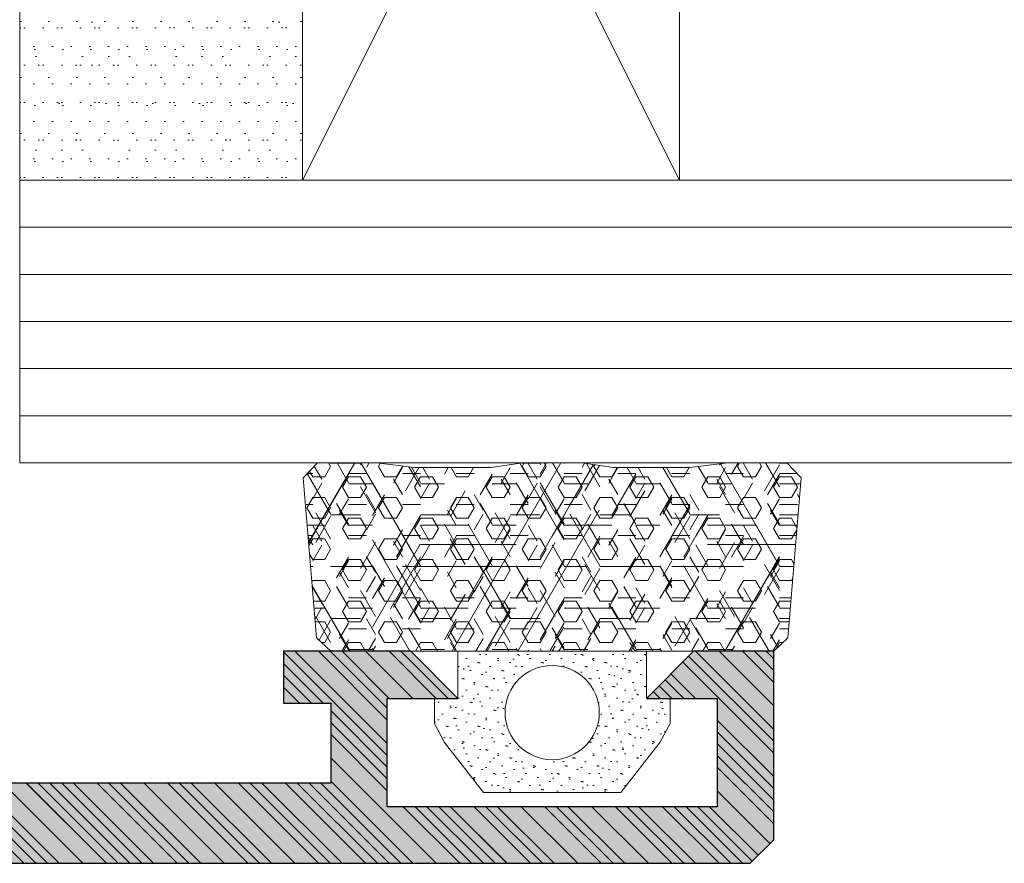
# Model space of a CAD drawing. Header units: inches. Extents: x 44881 to 156022, y 58140 to 83978.
# Tile 187 of 256: x 103563 to 103583, y 72439 to 72457. Entities that reach past the tile are written whole.
import ezdxf

# ---------------------------------------------------------------- set-up
doc = ezdxf.new("R2010")
doc.units = ezdxf.units.IN
for name, color, linetype, lineweight in [('_MB_inne_0.15', 251, 'Continuous', 15), ('_MB_kreskowanie_profile_0.09', 7, 'Continuous', 9), ('_MB_kreskowanie_profile_0.09 @ 1', 7, 'Continuous', 9), ('_MB_kreskowanie_profile_0.09 @ 1.5', 7, 'Continuous', 9), ('_MB_kreskowanie_profile_0.09 @ 10', 7, 'Continuous', 9), ('_MB_kreskowanie_profile_0.09 @ 100', 7, 'Continuous', 9), ('_MB_kreskowanie_profile_0.09 @ 2', 7, 'Continuous', 9), ('_MB_kreskowanie_profile_0.09 @ 2.5', 7, 'Continuous', 9), ('_MB_kreskowanie_profile_0.09 @ 20', 7, 'Continuous', 9), ('_MB_kreskowanie_profile_0.09 @ 25', 7, 'Continuous', 9), ('_MB_kreskowanie_profile_0.09 @ 4', 7, 'Continuous', 9), ('_MB_kreskowanie_profile_0.09 @ 5', 7, 'Continuous', 9), ('_MB_kreskowanie_profile_0.09 @ 50', 7, 'Continuous', 9), ('_MB_kreskowanie_profile_0.09 @ 8', 7, 'Continuous', 9), ('_MB_kreskowanie_szklo_0.09', 157, 'Continuous', 9), ('_MB_kreskowanie_szklo_0.09 @ 1', 157, 'Continuous', 9), ('_MB_kreskowanie_szklo_0.09 @ 1.5', 157, 'Continuous', 9), ('_MB_kreskowanie_szklo_0.09 @ 10', 157, 'Continuous', 9), ('_MB_kreskowanie_szklo_0.09 @ 100', 157, 'Continuous', 9), ('_MB_kreskowanie_szklo_0.09 @ 2', 157, 'Continuous', 9), ('_MB_kreskowanie_szklo_0.09 @ 2.5', 157, 'Continuous', 9), ('_MB_kreskowanie_szklo_0.09 @ 20', 157, 'Continuous', 9), ('_MB_kreskowanie_szklo_0.09 @ 25', 157, 'Continuous', 9), ('_MB_kreskowanie_szklo_0.09 @ 4', 157, 'Continuous', 9), ('_MB_kreskowanie_szklo_0.09 @ 5', 157, 'Continuous', 9), ('_MB_kreskowanie_szklo_0.09 @ 50', 157, 'Continuous', 9), ('_MB_kreskowanie_szklo_0.09 @ 8', 157, 'Continuous', 9), ('_MB_kreskowanie_uszczelki_0.09', 252, 'Continuous', 9), ('_MB_kreskowanie_uszczelki_0.09 @ 1', 252, 'Continuous', 9), ('_MB_kreskowanie_uszczelki_0.09 @ 1.5', 252, 'Continuous', 9), ('_MB_kreskowanie_uszczelki_0.09 @ 10', 252, 'Continuous', 9), ('_MB_kreskowanie_uszczelki_0.09 @ 100', 252, 'Continuous', 9), ('_MB_kreskowanie_uszczelki_0.09 @ 2', 252, 'Continuous', 9), ('_MB_kreskowanie_uszczelki_0.09 @ 2.5', 252, 'Continuous', 9), ('_MB_kreskowanie_uszczelki_0.09 @ 20', 252, 'Continuous', 9), ('_MB_kreskowanie_uszczelki_0.09 @ 25', 252, 'Continuous', 9), ('_MB_kreskowanie_uszczelki_0.09 @ 4', 252, 'Continuous', 9), ('_MB_kreskowanie_uszczelki_0.09 @ 5', 252, 'Continuous', 9), ('_MB_kreskowanie_uszczelki_0.09 @ 50', 252, 'Continuous', 9), ('_MB_kreskowanie_uszczelki_0.09 @ 8', 252, 'Continuous', 9), ('_MB_profile_0.25', 7, 'Continuous', 25), ('_MB_solid', 7, 'Continuous', 0), ('_MB_szklo_0.15', 142, 'Continuous', 15), ('_MB_uszczelki_0.15', 140, 'Continuous', 15)]:
    doc.layers.add(name, color=color, linetype=linetype, lineweight=lineweight)

# ---------------------------------------------------------------- blocks, each defined once
blk = doc.blocks.new('*U1454')
at = {"layer": '_MB_kreskowanie_profile_0.09 @ 1'}
h = blk.add_hatch(dxfattribs=at)
h.set_pattern_fill('JIS_WOOD', color=256, scale=0.5)
h.paths.add_polyline_path([(-1.982, 0), (-2.232, 0.433), (-1.207, 2.207), (-1.373, 2.884), (-3.525, 3.797), (-3.9, 3.493), (-3.9, -1.4), (-3.4, -1.799), (-3.4, -9.3), (-4.9, -9.3), (-4.9, -10.4), (-3.4, -10.4), (-3.4, -10.7), (-3.84, -11.1), (-3.9, -11.2), (-3.9, -11.3), (-3.84, -11.4), (-3.4, -11.8), (-3.4, -12.1), (-21.5, -12.1), (-21.5, -10.4), (-20.5, -10.4), (-20.5, -9.3), (-23.2, -9.3), (-24.2, -10.3), (-22.7, -10.3), (-22.7, -12.6), (-29.7, -12.6), (-29.7, -10.3), (-28.2, -10.3), (-29.2, -9.3), (-30.9, -9.3), (-30.9, -13.3), (-30.4, -13.8), (2.35, -13.8), (2.6, -13.55), (2.6, -13.029), (2.372, -12.78), (1.328, -12.689), (1.1, -12.44), (1.1, -9.1), (1.6, -8.6), (9.85, -8.6), (10.1, -8.35), (10.1, -7.829), (9.872, -7.58), (8.828, -7.489), (8.6, -7.24), (8.6, -4.499), (8.4, -4.299), (8.6, -4.099), (8.6, -1.703), (8.828, -1.454), (10.372, -1.319), (10.6, -1.07), (10.6, -0.549), (10.372, -0.3), (9.6, -0.004), (9.6, 3.493), (9.225, 3.797), (7.073, 2.884), (6.907, 2.207), (7.932, 0.433), (7.682, 0), (3.718, 0), (3.468, 0.433), (4.412, 2.066), (4.161, 2.5), (1.539, 2.5), (1.288, 2.066), (2.232, 0.433), (1.982, 0)])
h.paths.add_polyline_path([(7.2, -1.6), (7.2, -7.3), (1, -7.3), (-0.2, -8.5), (-0.2, -11.7), (-0.7, -12.2), (-1.8, -12.2), (-2.1, -11.9), (-2.1, -1.6)], flags=16)
at = {"layer": '_MB_kreskowanie_profile_0.09 @ 1.5'}
h = blk.add_hatch(dxfattribs=at)
h.set_pattern_fill('JIS_WOOD', color=256, scale=0.5)
h.set_pattern_definition([(45, (0, 0), (-0.375, 0.375), [])])
h.paths.add_polyline_path([(-1.982, 0), (-2.232, 0.433), (-1.207, 2.207), (-1.373, 2.884), (-3.525, 3.797), (-3.9, 3.493), (-3.9, -1.4), (-3.4, -1.799), (-3.4, -9.3), (-4.9, -9.3), (-4.9, -10.4), (-3.4, -10.4), (-3.4, -10.7), (-3.84, -11.1), (-3.9, -11.2), (-3.9, -11.3), (-3.84, -11.4), (-3.4, -11.8), (-3.4, -12.1), (-21.5, -12.1), (-21.5, -10.4), (-20.5, -10.4), (-20.5, -9.3), (-23.2, -9.3), (-24.2, -10.3), (-22.7, -10.3), (-22.7, -12.6), (-29.7, -12.6), (-29.7, -10.3), (-28.2, -10.3), (-29.2, -9.3), (-30.9, -9.3), (-30.9, -13.3), (-30.4, -13.8), (2.35, -13.8), (2.6, -13.55), (2.6, -13.029), (2.372, -12.78), (1.328, -12.689), (1.1, -12.44), (1.1, -9.1), (1.6, -8.6), (9.85, -8.6), (10.1, -8.35), (10.1, -7.829), (9.872, -7.58), (8.828, -7.489), (8.6, -7.24), (8.6, -4.499), (8.4, -4.299), (8.6, -4.099), (8.6, -1.703), (8.828, -1.454), (10.372, -1.319), (10.6, -1.07), (10.6, -0.549), (10.372, -0.3), (9.6, -0.004), (9.6, 3.493), (9.225, 3.797), (7.073, 2.884), (6.907, 2.207), (7.932, 0.433), (7.682, 0), (3.718, 0), (3.468, 0.433), (4.412, 2.066), (4.161, 2.5), (1.539, 2.5), (1.288, 2.066), (2.232, 0.433), (1.982, 0)])
h.paths.add_polyline_path([(7.2, -1.6), (7.2, -7.3), (1, -7.3), (-0.2, -8.5), (-0.2, -11.7), (-0.7, -12.2), (-1.8, -12.2), (-2.1, -11.9), (-2.1, -1.6)], flags=16)
at = {"layer": '_MB_kreskowanie_profile_0.09 @ 10'}
h = blk.add_hatch(dxfattribs=at)
h.set_pattern_fill('JIS_WOOD', color=256, scale=0.5)
h.set_pattern_definition([(45, (0, 0), (-2.5, 2.5), [])])
h.paths.add_polyline_path([(-1.982, 0), (-2.232, 0.433), (-1.207, 2.207), (-1.373, 2.884), (-3.525, 3.797), (-3.9, 3.493), (-3.9, -1.4), (-3.4, -1.799), (-3.4, -9.3), (-4.9, -9.3), (-4.9, -10.4), (-3.4, -10.4), (-3.4, -10.7), (-3.84, -11.1), (-3.9, -11.2), (-3.9, -11.3), (-3.84, -11.4), (-3.4, -11.8), (-3.4, -12.1), (-21.5, -12.1), (-21.5, -10.4), (-20.5, -10.4), (-20.5, -9.3), (-23.2, -9.3), (-24.2, -10.3), (-22.7, -10.3), (-22.7, -12.6), (-29.7, -12.6), (-29.7, -10.3), (-28.2, -10.3), (-29.2, -9.3), (-30.9, -9.3), (-30.9, -13.3), (-30.4, -13.8), (2.35, -13.8), (2.6, -13.55), (2.6, -13.029), (2.372, -12.78), (1.328, -12.689), (1.1, -12.44), (1.1, -9.1), (1.6, -8.6), (9.85, -8.6), (10.1, -8.35), (10.1, -7.829), (9.872, -7.58), (8.828, -7.489), (8.6, -7.24), (8.6, -4.499), (8.4, -4.299), (8.6, -4.099), (8.6, -1.703), (8.828, -1.454), (10.372, -1.319), (10.6, -1.07), (10.6, -0.549), (10.372, -0.3), (9.6, -0.004), (9.6, 3.493), (9.225, 3.797), (7.073, 2.884), (6.907, 2.207), (7.932, 0.433), (7.682, 0), (3.718, 0), (3.468, 0.433), (4.412, 2.066), (4.161, 2.5), (1.539, 2.5), (1.288, 2.066), (2.232, 0.433), (1.982, 0)])
h.paths.add_polyline_path([(7.2, -1.6), (7.2, -7.3), (1, -7.3), (-0.2, -8.5), (-0.2, -11.7), (-0.7, -12.2), (-1.8, -12.2), (-2.1, -11.9), (-2.1, -1.6)], flags=16)
at = {"layer": '_MB_kreskowanie_profile_0.09 @ 100'}
h = blk.add_hatch(dxfattribs=at)
h.set_pattern_fill('JIS_WOOD', color=256, scale=0.5)
h.set_pattern_definition([(45, (0, 0), (-25, 25), [])])
h.paths.add_polyline_path([(-1.982, 0), (-2.232, 0.433), (-1.207, 2.207), (-1.373, 2.884), (-3.525, 3.797), (-3.9, 3.493), (-3.9, -1.4), (-3.4, -1.799), (-3.4, -9.3), (-4.9, -9.3), (-4.9, -10.4), (-3.4, -10.4), (-3.4, -10.7), (-3.84, -11.1), (-3.9, -11.2), (-3.9, -11.3), (-3.84, -11.4), (-3.4, -11.8), (-3.4, -12.1), (-21.5, -12.1), (-21.5, -10.4), (-20.5, -10.4), (-20.5, -9.3), (-23.2, -9.3), (-24.2, -10.3), (-22.7, -10.3), (-22.7, -12.6), (-29.7, -12.6), (-29.7, -10.3), (-28.2, -10.3), (-29.2, -9.3), (-30.9, -9.3), (-30.9, -13.3), (-30.4, -13.8), (2.35, -13.8), (2.6, -13.55), (2.6, -13.029), (2.372, -12.78), (1.328, -12.689), (1.1, -12.44), (1.1, -9.1), (1.6, -8.6), (9.85, -8.6), (10.1, -8.35), (10.1, -7.829), (9.872, -7.58), (8.828, -7.489), (8.6, -7.24), (8.6, -4.499), (8.4, -4.299), (8.6, -4.099), (8.6, -1.703), (8.828, -1.454), (10.372, -1.319), (10.6, -1.07), (10.6, -0.549), (10.372, -0.3), (9.6, -0.004), (9.6, 3.493), (9.225, 3.797), (7.073, 2.884), (6.907, 2.207), (7.932, 0.433), (7.682, 0), (3.718, 0), (3.468, 0.433), (4.412, 2.066), (4.161, 2.5), (1.539, 2.5), (1.288, 2.066), (2.232, 0.433), (1.982, 0)])
h.paths.add_polyline_path([(7.2, -1.6), (7.2, -7.3), (1, -7.3), (-0.2, -8.5), (-0.2, -11.7), (-0.7, -12.2), (-1.8, -12.2), (-2.1, -11.9), (-2.1, -1.6)], flags=16)
at = {"layer": '_MB_kreskowanie_profile_0.09 @ 2'}
h = blk.add_hatch(dxfattribs=at)
h.set_pattern_fill('JIS_WOOD', color=256, scale=0.5)
h.set_pattern_definition([(45, (0, 0), (-0.5, 0.5), [])])
h.paths.add_polyline_path([(-1.982, 0), (-2.232, 0.433), (-1.207, 2.207), (-1.373, 2.884), (-3.525, 3.797), (-3.9, 3.493), (-3.9, -1.4), (-3.4, -1.799), (-3.4, -9.3), (-4.9, -9.3), (-4.9, -10.4), (-3.4, -10.4), (-3.4, -10.7), (-3.84, -11.1), (-3.9, -11.2), (-3.9, -11.3), (-3.84, -11.4), (-3.4, -11.8), (-3.4, -12.1), (-21.5, -12.1), (-21.5, -10.4), (-20.5, -10.4), (-20.5, -9.3), (-23.2, -9.3), (-24.2, -10.3), (-22.7, -10.3), (-22.7, -12.6), (-29.7, -12.6), (-29.7, -10.3), (-28.2, -10.3), (-29.2, -9.3), (-30.9, -9.3), (-30.9, -13.3), (-30.4, -13.8), (2.35, -13.8), (2.6, -13.55), (2.6, -13.029), (2.372, -12.78), (1.328, -12.689), (1.1, -12.44), (1.1, -9.1), (1.6, -8.6), (9.85, -8.6), (10.1, -8.35), (10.1, -7.829), (9.872, -7.58), (8.828, -7.489), (8.6, -7.24), (8.6, -4.499), (8.4, -4.299), (8.6, -4.099), (8.6, -1.703), (8.828, -1.454), (10.372, -1.319), (10.6, -1.07), (10.6, -0.549), (10.372, -0.3), (9.6, -0.004), (9.6, 3.493), (9.225, 3.797), (7.073, 2.884), (6.907, 2.207), (7.932, 0.433), (7.682, 0), (3.718, 0), (3.468, 0.433), (4.412, 2.066), (4.161, 2.5), (1.539, 2.5), (1.288, 2.066), (2.232, 0.433), (1.982, 0)])
h.paths.add_polyline_path([(7.2, -1.6), (7.2, -7.3), (1, -7.3), (-0.2, -8.5), (-0.2, -11.7), (-0.7, -12.2), (-1.8, -12.2), (-2.1, -11.9), (-2.1, -1.6)], flags=16)
at = {"layer": '_MB_kreskowanie_profile_0.09 @ 2.5'}
h = blk.add_hatch(dxfattribs=at)
h.set_pattern_fill('JIS_WOOD', color=256, scale=0.5)
h.set_pattern_definition([(45, (0, 0), (-0.625, 0.625), [])])
h.paths.add_polyline_path([(-1.982, 0), (-2.232, 0.433), (-1.207, 2.207), (-1.373, 2.884), (-3.525, 3.797), (-3.9, 3.493), (-3.9, -1.4), (-3.4, -1.799), (-3.4, -9.3), (-4.9, -9.3), (-4.9, -10.4), (-3.4, -10.4), (-3.4, -10.7), (-3.84, -11.1), (-3.9, -11.2), (-3.9, -11.3), (-3.84, -11.4), (-3.4, -11.8), (-3.4, -12.1), (-21.5, -12.1), (-21.5, -10.4), (-20.5, -10.4), (-20.5, -9.3), (-23.2, -9.3), (-24.2, -10.3), (-22.7, -10.3), (-22.7, -12.6), (-29.7, -12.6), (-29.7, -10.3), (-28.2, -10.3), (-29.2, -9.3), (-30.9, -9.3), (-30.9, -13.3), (-30.4, -13.8), (2.35, -13.8), (2.6, -13.55), (2.6, -13.029), (2.372, -12.78), (1.328, -12.689), (1.1, -12.44), (1.1, -9.1), (1.6, -8.6), (9.85, -8.6), (10.1, -8.35), (10.1, -7.829), (9.872, -7.58), (8.828, -7.489), (8.6, -7.24), (8.6, -4.499), (8.4, -4.299), (8.6, -4.099), (8.6, -1.703), (8.828, -1.454), (10.372, -1.319), (10.6, -1.07), (10.6, -0.549), (10.372, -0.3), (9.6, -0.004), (9.6, 3.493), (9.225, 3.797), (7.073, 2.884), (6.907, 2.207), (7.932, 0.433), (7.682, 0), (3.718, 0), (3.468, 0.433), (4.412, 2.066), (4.161, 2.5), (1.539, 2.5), (1.288, 2.066), (2.232, 0.433), (1.982, 0)])
h.paths.add_polyline_path([(7.2, -1.6), (7.2, -7.3), (1, -7.3), (-0.2, -8.5), (-0.2, -11.7), (-0.7, -12.2), (-1.8, -12.2), (-2.1, -11.9), (-2.1, -1.6)], flags=16)
at = {"layer": '_MB_kreskowanie_profile_0.09 @ 20'}
h = blk.add_hatch(dxfattribs=at)
h.set_pattern_fill('JIS_WOOD', color=256, scale=0.5)
h.set_pattern_definition([(45, (0, 0), (-5, 5), [])])
h.paths.add_polyline_path([(-1.982, 0), (-2.232, 0.433), (-1.207, 2.207), (-1.373, 2.884), (-3.525, 3.797), (-3.9, 3.493), (-3.9, -1.4), (-3.4, -1.799), (-3.4, -9.3), (-4.9, -9.3), (-4.9, -10.4), (-3.4, -10.4), (-3.4, -10.7), (-3.84, -11.1), (-3.9, -11.2), (-3.9, -11.3), (-3.84, -11.4), (-3.4, -11.8), (-3.4, -12.1), (-21.5, -12.1), (-21.5, -10.4), (-20.5, -10.4), (-20.5, -9.3), (-23.2, -9.3), (-24.2, -10.3), (-22.7, -10.3), (-22.7, -12.6), (-29.7, -12.6), (-29.7, -10.3), (-28.2, -10.3), (-29.2, -9.3), (-30.9, -9.3), (-30.9, -13.3), (-30.4, -13.8), (2.35, -13.8), (2.6, -13.55), (2.6, -13.029), (2.372, -12.78), (1.328, -12.689), (1.1, -12.44), (1.1, -9.1), (1.6, -8.6), (9.85, -8.6), (10.1, -8.35), (10.1, -7.829), (9.872, -7.58), (8.828, -7.489), (8.6, -7.24), (8.6, -4.499), (8.4, -4.299), (8.6, -4.099), (8.6, -1.703), (8.828, -1.454), (10.372, -1.319), (10.6, -1.07), (10.6, -0.549), (10.372, -0.3), (9.6, -0.004), (9.6, 3.493), (9.225, 3.797), (7.073, 2.884), (6.907, 2.207), (7.932, 0.433), (7.682, 0), (3.718, 0), (3.468, 0.433), (4.412, 2.066), (4.161, 2.5), (1.539, 2.5), (1.288, 2.066), (2.232, 0.433), (1.982, 0)])
h.paths.add_polyline_path([(7.2, -1.6), (7.2, -7.3), (1, -7.3), (-0.2, -8.5), (-0.2, -11.7), (-0.7, -12.2), (-1.8, -12.2), (-2.1, -11.9), (-2.1, -1.6)], flags=16)
at = {"layer": '_MB_kreskowanie_profile_0.09 @ 25'}
h = blk.add_hatch(dxfattribs=at)
h.set_pattern_fill('JIS_WOOD', color=256, scale=0.5)
h.set_pattern_definition([(45, (0, 0), (-6.25, 6.25), [])])
h.paths.add_polyline_path([(-1.982, 0), (-2.232, 0.433), (-1.207, 2.207), (-1.373, 2.884), (-3.525, 3.797), (-3.9, 3.493), (-3.9, -1.4), (-3.4, -1.799), (-3.4, -9.3), (-4.9, -9.3), (-4.9, -10.4), (-3.4, -10.4), (-3.4, -10.7), (-3.84, -11.1), (-3.9, -11.2), (-3.9, -11.3), (-3.84, -11.4), (-3.4, -11.8), (-3.4, -12.1), (-21.5, -12.1), (-21.5, -10.4), (-20.5, -10.4), (-20.5, -9.3), (-23.2, -9.3), (-24.2, -10.3), (-22.7, -10.3), (-22.7, -12.6), (-29.7, -12.6), (-29.7, -10.3), (-28.2, -10.3), (-29.2, -9.3), (-30.9, -9.3), (-30.9, -13.3), (-30.4, -13.8), (2.35, -13.8), (2.6, -13.55), (2.6, -13.029), (2.372, -12.78), (1.328, -12.689), (1.1, -12.44), (1.1, -9.1), (1.6, -8.6), (9.85, -8.6), (10.1, -8.35), (10.1, -7.829), (9.872, -7.58), (8.828, -7.489), (8.6, -7.24), (8.6, -4.499), (8.4, -4.299), (8.6, -4.099), (8.6, -1.703), (8.828, -1.454), (10.372, -1.319), (10.6, -1.07), (10.6, -0.549), (10.372, -0.3), (9.6, -0.004), (9.6, 3.493), (9.225, 3.797), (7.073, 2.884), (6.907, 2.207), (7.932, 0.433), (7.682, 0), (3.718, 0), (3.468, 0.433), (4.412, 2.066), (4.161, 2.5), (1.539, 2.5), (1.288, 2.066), (2.232, 0.433), (1.982, 0)])
h.paths.add_polyline_path([(7.2, -1.6), (7.2, -7.3), (1, -7.3), (-0.2, -8.5), (-0.2, -11.7), (-0.7, -12.2), (-1.8, -12.2), (-2.1, -11.9), (-2.1, -1.6)], flags=16)
at = {"layer": '_MB_kreskowanie_profile_0.09 @ 4'}
h = blk.add_hatch(dxfattribs=at)
h.set_pattern_fill('JIS_WOOD', color=256, scale=0.5)
h.set_pattern_definition([(45, (0, 0), (-1, 1), [])])
h.paths.add_polyline_path([(-1.982, 0), (-2.232, 0.433), (-1.207, 2.207), (-1.373, 2.884), (-3.525, 3.797), (-3.9, 3.493), (-3.9, -1.4), (-3.4, -1.799), (-3.4, -9.3), (-4.9, -9.3), (-4.9, -10.4), (-3.4, -10.4), (-3.4, -10.7), (-3.84, -11.1), (-3.9, -11.2), (-3.9, -11.3), (-3.84, -11.4), (-3.4, -11.8), (-3.4, -12.1), (-21.5, -12.1), (-21.5, -10.4), (-20.5, -10.4), (-20.5, -9.3), (-23.2, -9.3), (-24.2, -10.3), (-22.7, -10.3), (-22.7, -12.6), (-29.7, -12.6), (-29.7, -10.3), (-28.2, -10.3), (-29.2, -9.3), (-30.9, -9.3), (-30.9, -13.3), (-30.4, -13.8), (2.35, -13.8), (2.6, -13.55), (2.6, -13.029), (2.372, -12.78), (1.328, -12.689), (1.1, -12.44), (1.1, -9.1), (1.6, -8.6), (9.85, -8.6), (10.1, -8.35), (10.1, -7.829), (9.872, -7.58), (8.828, -7.489), (8.6, -7.24), (8.6, -4.499), (8.4, -4.299), (8.6, -4.099), (8.6, -1.703), (8.828, -1.454), (10.372, -1.319), (10.6, -1.07), (10.6, -0.549), (10.372, -0.3), (9.6, -0.004), (9.6, 3.493), (9.225, 3.797), (7.073, 2.884), (6.907, 2.207), (7.932, 0.433), (7.682, 0), (3.718, 0), (3.468, 0.433), (4.412, 2.066), (4.161, 2.5), (1.539, 2.5), (1.288, 2.066), (2.232, 0.433), (1.982, 0)])
h.paths.add_polyline_path([(7.2, -1.6), (7.2, -7.3), (1, -7.3), (-0.2, -8.5), (-0.2, -11.7), (-0.7, -12.2), (-1.8, -12.2), (-2.1, -11.9), (-2.1, -1.6)], flags=16)
at = {"layer": '_MB_kreskowanie_profile_0.09 @ 5'}
h = blk.add_hatch(dxfattribs=at)
h.set_pattern_fill('JIS_WOOD', color=256, scale=0.5)
h.set_pattern_definition([(45, (0, 0), (-1.25, 1.25), [])])
h.paths.add_polyline_path([(-1.982, 0), (-2.232, 0.433), (-1.207, 2.207), (-1.373, 2.884), (-3.525, 3.797), (-3.9, 3.493), (-3.9, -1.4), (-3.4, -1.799), (-3.4, -9.3), (-4.9, -9.3), (-4.9, -10.4), (-3.4, -10.4), (-3.4, -10.7), (-3.84, -11.1), (-3.9, -11.2), (-3.9, -11.3), (-3.84, -11.4), (-3.4, -11.8), (-3.4, -12.1), (-21.5, -12.1), (-21.5, -10.4), (-20.5, -10.4), (-20.5, -9.3), (-23.2, -9.3), (-24.2, -10.3), (-22.7, -10.3), (-22.7, -12.6), (-29.7, -12.6), (-29.7, -10.3), (-28.2, -10.3), (-29.2, -9.3), (-30.9, -9.3), (-30.9, -13.3), (-30.4, -13.8), (2.35, -13.8), (2.6, -13.55), (2.6, -13.029), (2.372, -12.78), (1.328, -12.689), (1.1, -12.44), (1.1, -9.1), (1.6, -8.6), (9.85, -8.6), (10.1, -8.35), (10.1, -7.829), (9.872, -7.58), (8.828, -7.489), (8.6, -7.24), (8.6, -4.499), (8.4, -4.299), (8.6, -4.099), (8.6, -1.703), (8.828, -1.454), (10.372, -1.319), (10.6, -1.07), (10.6, -0.549), (10.372, -0.3), (9.6, -0.004), (9.6, 3.493), (9.225, 3.797), (7.073, 2.884), (6.907, 2.207), (7.932, 0.433), (7.682, 0), (3.718, 0), (3.468, 0.433), (4.412, 2.066), (4.161, 2.5), (1.539, 2.5), (1.288, 2.066), (2.232, 0.433), (1.982, 0)])
h.paths.add_polyline_path([(7.2, -1.6), (7.2, -7.3), (1, -7.3), (-0.2, -8.5), (-0.2, -11.7), (-0.7, -12.2), (-1.8, -12.2), (-2.1, -11.9), (-2.1, -1.6)], flags=16)
at = {"layer": '_MB_kreskowanie_profile_0.09 @ 50'}
h = blk.add_hatch(dxfattribs=at)
h.set_pattern_fill('JIS_WOOD', color=256, scale=0.5)
h.set_pattern_definition([(45, (0, 0), (-12.5, 12.5), [])])
h.paths.add_polyline_path([(-1.982, 0), (-2.232, 0.433), (-1.207, 2.207), (-1.373, 2.884), (-3.525, 3.797), (-3.9, 3.493), (-3.9, -1.4), (-3.4, -1.799), (-3.4, -9.3), (-4.9, -9.3), (-4.9, -10.4), (-3.4, -10.4), (-3.4, -10.7), (-3.84, -11.1), (-3.9, -11.2), (-3.9, -11.3), (-3.84, -11.4), (-3.4, -11.8), (-3.4, -12.1), (-21.5, -12.1), (-21.5, -10.4), (-20.5, -10.4), (-20.5, -9.3), (-23.2, -9.3), (-24.2, -10.3), (-22.7, -10.3), (-22.7, -12.6), (-29.7, -12.6), (-29.7, -10.3), (-28.2, -10.3), (-29.2, -9.3), (-30.9, -9.3), (-30.9, -13.3), (-30.4, -13.8), (2.35, -13.8), (2.6, -13.55), (2.6, -13.029), (2.372, -12.78), (1.328, -12.689), (1.1, -12.44), (1.1, -9.1), (1.6, -8.6), (9.85, -8.6), (10.1, -8.35), (10.1, -7.829), (9.872, -7.58), (8.828, -7.489), (8.6, -7.24), (8.6, -4.499), (8.4, -4.299), (8.6, -4.099), (8.6, -1.703), (8.828, -1.454), (10.372, -1.319), (10.6, -1.07), (10.6, -0.549), (10.372, -0.3), (9.6, -0.004), (9.6, 3.493), (9.225, 3.797), (7.073, 2.884), (6.907, 2.207), (7.932, 0.433), (7.682, 0), (3.718, 0), (3.468, 0.433), (4.412, 2.066), (4.161, 2.5), (1.539, 2.5), (1.288, 2.066), (2.232, 0.433), (1.982, 0)])
h.paths.add_polyline_path([(7.2, -1.6), (7.2, -7.3), (1, -7.3), (-0.2, -8.5), (-0.2, -11.7), (-0.7, -12.2), (-1.8, -12.2), (-2.1, -11.9), (-2.1, -1.6)], flags=16)
at = {"layer": '_MB_kreskowanie_profile_0.09 @ 8'}
h = blk.add_hatch(dxfattribs=at)
h.set_pattern_fill('JIS_WOOD', color=256, scale=0.5)
h.set_pattern_definition([(45, (0, 0), (-2, 2), [])])
h.paths.add_polyline_path([(-1.982, 0), (-2.232, 0.433), (-1.207, 2.207), (-1.373, 2.884), (-3.525, 3.797), (-3.9, 3.493), (-3.9, -1.4), (-3.4, -1.799), (-3.4, -9.3), (-4.9, -9.3), (-4.9, -10.4), (-3.4, -10.4), (-3.4, -10.7), (-3.84, -11.1), (-3.9, -11.2), (-3.9, -11.3), (-3.84, -11.4), (-3.4, -11.8), (-3.4, -12.1), (-21.5, -12.1), (-21.5, -10.4), (-20.5, -10.4), (-20.5, -9.3), (-23.2, -9.3), (-24.2, -10.3), (-22.7, -10.3), (-22.7, -12.6), (-29.7, -12.6), (-29.7, -10.3), (-28.2, -10.3), (-29.2, -9.3), (-30.9, -9.3), (-30.9, -13.3), (-30.4, -13.8), (2.35, -13.8), (2.6, -13.55), (2.6, -13.029), (2.372, -12.78), (1.328, -12.689), (1.1, -12.44), (1.1, -9.1), (1.6, -8.6), (9.85, -8.6), (10.1, -8.35), (10.1, -7.829), (9.872, -7.58), (8.828, -7.489), (8.6, -7.24), (8.6, -4.499), (8.4, -4.299), (8.6, -4.099), (8.6, -1.703), (8.828, -1.454), (10.372, -1.319), (10.6, -1.07), (10.6, -0.549), (10.372, -0.3), (9.6, -0.004), (9.6, 3.493), (9.225, 3.797), (7.073, 2.884), (6.907, 2.207), (7.932, 0.433), (7.682, 0), (3.718, 0), (3.468, 0.433), (4.412, 2.066), (4.161, 2.5), (1.539, 2.5), (1.288, 2.066), (2.232, 0.433), (1.982, 0)])
h.paths.add_polyline_path([(7.2, -1.6), (7.2, -7.3), (1, -7.3), (-0.2, -8.5), (-0.2, -11.7), (-0.7, -12.2), (-1.8, -12.2), (-2.1, -11.9), (-2.1, -1.6)], flags=16)
blk = doc.blocks.new('-K431610X')
at = {"layer": '_MB_solid'}
h = blk.add_hatch(color=256, dxfattribs=at)
h.dxf.hatch_style = 1
h.paths.add_polyline_path([(-3.9, -1.4), (-3.4, -1.799), (-3.4, -9.3), (-4.9, -9.3), (-4.9, -10.4), (-3.4, -10.4), (-3.4, -10.7), (-3.84, -11.1), (-3.9, -11.2), (-3.9, -11.3), (-3.84, -11.4), (-3.4, -11.8), (-3.4, -12.1), (-21.5, -12.1), (-21.5, -10.4), (-20.5, -10.4), (-20.5, -9.3), (-23.2, -9.3), (-24.2, -10.3), (-22.7, -10.3), (-22.7, -12.6), (-29.7, -12.6), (-29.7, -10.3), (-28.2, -10.3), (-29.2, -9.3), (-30.9, -9.3), (-30.9, -13.3), (-30.4, -13.8), (2.35, -13.8), (2.6, -13.55), (2.6, -13.029), (2.372, -12.78), (1.328, -12.689), (1.1, -12.44), (1.1, -9.1), (1.6, -8.6), (9.85, -8.6), (10.1, -8.35), (10.1, -7.829), (9.872, -7.58), (8.828, -7.489), (8.6, -7.24), (8.6, -4.499), (8.4, -4.299), (8.6, -4.099), (8.6, -1.703), (8.828, -1.454), (10.372, -1.319), (10.6, -1.07), (10.6, -0.549), (10.372, -0.3), (9.6, -0.004), (9.6, 3.493), (9.225, 3.797), (7.073, 2.884), (6.907, 2.207), (7.932, 0.433), (7.682, 0), (3.718, 0), (3.468, 0.433), (4.412, 2.066), (4.161, 2.5), (1.539, 2.5), (1.288, 2.066), (2.232, 0.433), (1.982, 0), (-1.982, 0), (-2.232, 0.433), (-1.207, 2.207), (-1.373, 2.884), (-3.525, 3.797), (-3.9, 3.493)])
h.paths.add_polyline_path([(-2.1, -1.6), (7.2, -1.6), (7.2, -7.3), (1, -7.3), (-0.2, -8.5), (-0.2, -11.7), (-0.7, -12.2), (-1.8, -12.2), (-2.1, -11.9)], flags=16)
at = {"layer": '_MB_profile_0.25'}
blk.add_lwpolyline([(2.35, -13.8), (-30.4, -13.8), (-30.9, -13.3), (-30.9, -9.3), (-29.2, -9.3), (-28.2, -10.3), (-29.7, -10.3), (-29.7, -12.6), (-22.7, -12.6), (-22.7, -10.3), (-24.2, -10.3), (-23.2, -9.3), (-20.5, -9.3), (-20.5, -10.4), (-21.5, -10.4), (-21.5, -12.1), (-3.4, -12.1)], dxfattribs=at)
at = {"layer": '_MB_kreskowanie_profile_0.09', "color": 7}
blk.add_blockref('*U1454', (0, 0), dxfattribs=at)
blk = doc.blocks.new('-K528701X')
at = {"color": 1, "rotation": 270}
blk.add_blockref('-K431610X', (-63.2, 32.6), dxfattribs=at)
blk = doc.blocks.new('*U1425')
at = {"layer": '_MB_kreskowanie_uszczelki_0.09 @ 1'}
h = blk.add_hatch(dxfattribs=at)
h.set_pattern_fill('DOTS', color=256, scale=0.15, angle=315, style=0)
h.paths.add_polyline_path([(-2.041, 2), (-4.959, 2), (-5.786, 0.939), (-6, 0.53), (-6, 0), (-5.5, 0), (-5.5, -1), (-1.5, -1), (-1.5, 0), (-1, 0), (-1, 0.529), (-1.213, 0.939)])
h.paths.add_polyline_path([(-2.5, 0.3, -1), (-4.5, 0.3, -1)], flags=16)
at = {"layer": '_MB_kreskowanie_uszczelki_0.09 @ 1.5'}
h = blk.add_hatch(dxfattribs=at)
h.set_pattern_fill('DOTS', color=256, scale=0.15, angle=315, style=0)
h.set_pattern_definition([(315, (0, 0), (0.378855, 0.126285), [0, -0.357187])])
h.paths.add_polyline_path([(-2.041, 2), (-4.959, 2), (-5.786, 0.939), (-6, 0.53), (-6, 0), (-5.5, 0), (-5.5, -1), (-1.5, -1), (-1.5, 0), (-1, 0), (-1, 0.529), (-1.213, 0.939)])
h.paths.add_polyline_path([(-2.5, 0.3, -1), (-4.5, 0.3, -1)], flags=16)
at = {"layer": '_MB_kreskowanie_uszczelki_0.09 @ 10'}
h = blk.add_hatch(dxfattribs=at)
h.set_pattern_fill('DOTS', color=256, scale=0.15, angle=315, style=0)
h.set_pattern_definition([(315, (0, 0), (2.5257, 0.8419), [0, -2.38125])])
h.paths.add_polyline_path([(-2.041, 2), (-4.959, 2), (-5.786, 0.939), (-6, 0.53), (-6, 0), (-5.5, 0), (-5.5, -1), (-1.5, -1), (-1.5, 0), (-1, 0), (-1, 0.529), (-1.213, 0.939)])
h.paths.add_polyline_path([(-2.5, 0.3, -1), (-4.5, 0.3, -1)], flags=16)
at = {"layer": '_MB_kreskowanie_uszczelki_0.09 @ 100'}
h = blk.add_hatch(dxfattribs=at)
h.set_pattern_fill('DOTS', color=256, scale=0.15, angle=315, style=0)
h.set_pattern_definition([(315, (0, 0), (25.257, 8.42), [0, -23.812])])
h.paths.add_polyline_path([(-2.041, 2), (-4.959, 2), (-5.786, 0.939), (-6, 0.53), (-6, 0), (-5.5, 0), (-5.5, -1), (-1.5, -1), (-1.5, 0), (-1, 0), (-1, 0.529), (-1.213, 0.939)])
h.paths.add_polyline_path([(-2.5, 0.3, -1), (-4.5, 0.3, -1)], flags=16)
at = {"layer": '_MB_kreskowanie_uszczelki_0.09 @ 2'}
h = blk.add_hatch(dxfattribs=at)
h.set_pattern_fill('DOTS', color=256, scale=0.15, angle=315, style=0)
h.set_pattern_definition([(315, (0, 0), (0.50514, 0.16838), [0, -0.47625])])
h.paths.add_polyline_path([(-2.041, 2), (-4.959, 2), (-5.786, 0.939), (-6, 0.53), (-6, 0), (-5.5, 0), (-5.5, -1), (-1.5, -1), (-1.5, 0), (-1, 0), (-1, 0.529), (-1.213, 0.939)])
h.paths.add_polyline_path([(-2.5, 0.3, -1), (-4.5, 0.3, -1)], flags=16)
at = {"layer": '_MB_kreskowanie_uszczelki_0.09 @ 2.5'}
h = blk.add_hatch(dxfattribs=at)
h.set_pattern_fill('DOTS', color=256, scale=0.15, angle=315, style=0)
h.set_pattern_definition([(315, (0, 0), (0.631424, 0.210475), [0, -0.59531])])
h.paths.add_polyline_path([(-2.041, 2), (-4.959, 2), (-5.786, 0.939), (-6, 0.53), (-6, 0), (-5.5, 0), (-5.5, -1), (-1.5, -1), (-1.5, 0), (-1, 0), (-1, 0.529), (-1.213, 0.939)])
h.paths.add_polyline_path([(-2.5, 0.3, -1), (-4.5, 0.3, -1)], flags=16)
at = {"layer": '_MB_kreskowanie_uszczelki_0.09 @ 20'}
h = blk.add_hatch(dxfattribs=at)
h.set_pattern_fill('DOTS', color=256, scale=0.15, angle=315, style=0)
h.set_pattern_definition([(315, (0, 0), (5.0514, 1.6838), [0, -4.7625])])
h.paths.add_polyline_path([(-2.041, 2), (-4.959, 2), (-5.786, 0.939), (-6, 0.53), (-6, 0), (-5.5, 0), (-5.5, -1), (-1.5, -1), (-1.5, 0), (-1, 0), (-1, 0.529), (-1.213, 0.939)])
h.paths.add_polyline_path([(-2.5, 0.3, -1), (-4.5, 0.3, -1)], flags=16)
at = {"layer": '_MB_kreskowanie_uszczelki_0.09 @ 25'}
h = blk.add_hatch(dxfattribs=at)
h.set_pattern_fill('DOTS', color=256, scale=0.15, angle=315, style=0)
h.set_pattern_definition([(315, (0, 0), (6.314, 2.105), [0, -5.953])])
h.paths.add_polyline_path([(-2.041, 2), (-4.959, 2), (-5.786, 0.939), (-6, 0.53), (-6, 0), (-5.5, 0), (-5.5, -1), (-1.5, -1), (-1.5, 0), (-1, 0), (-1, 0.529), (-1.213, 0.939)])
h.paths.add_polyline_path([(-2.5, 0.3, -1), (-4.5, 0.3, -1)], flags=16)
at = {"layer": '_MB_kreskowanie_uszczelki_0.09 @ 4'}
h = blk.add_hatch(dxfattribs=at)
h.set_pattern_fill('DOTS', color=256, scale=0.15, angle=315, style=0)
h.set_pattern_definition([(315, (0, 0), (1.01028, 0.33676), [0, -0.9525])])
h.paths.add_polyline_path([(-2.041, 2), (-4.959, 2), (-5.786, 0.939), (-6, 0.53), (-6, 0), (-5.5, 0), (-5.5, -1), (-1.5, -1), (-1.5, 0), (-1, 0), (-1, 0.529), (-1.213, 0.939)])
h.paths.add_polyline_path([(-2.5, 0.3, -1), (-4.5, 0.3, -1)], flags=16)
at = {"layer": '_MB_kreskowanie_uszczelki_0.09 @ 5'}
h = blk.add_hatch(dxfattribs=at)
h.set_pattern_fill('DOTS', color=256, scale=0.15, angle=315, style=0)
h.set_pattern_definition([(315, (0, 0), (1.26285, 0.42095), [0, -1.19063])])
h.paths.add_polyline_path([(-2.041, 2), (-4.959, 2), (-5.786, 0.939), (-6, 0.53), (-6, 0), (-5.5, 0), (-5.5, -1), (-1.5, -1), (-1.5, 0), (-1, 0), (-1, 0.529), (-1.213, 0.939)])
h.paths.add_polyline_path([(-2.5, 0.3, -1), (-4.5, 0.3, -1)], flags=16)
at = {"layer": '_MB_kreskowanie_uszczelki_0.09 @ 50'}
h = blk.add_hatch(dxfattribs=at)
h.set_pattern_fill('DOTS', color=256, scale=0.15, angle=315, style=0)
h.set_pattern_definition([(315, (0, 0), (12.628, 4.21), [0, -11.906])])
h.paths.add_polyline_path([(-2.041, 2), (-4.959, 2), (-5.786, 0.939), (-6, 0.53), (-6, 0), (-5.5, 0), (-5.5, -1), (-1.5, -1), (-1.5, 0), (-1, 0), (-1, 0.529), (-1.213, 0.939)])
h.paths.add_polyline_path([(-2.5, 0.3, -1), (-4.5, 0.3, -1)], flags=16)
at = {"layer": '_MB_kreskowanie_uszczelki_0.09 @ 8'}
h = blk.add_hatch(dxfattribs=at)
h.set_pattern_fill('DOTS', color=256, scale=0.15, angle=315, style=0)
h.set_pattern_definition([(315, (0, 0), (2.02056, 0.6735), [0, -1.905])])
h.paths.add_polyline_path([(-2.041, 2), (-4.959, 2), (-5.786, 0.939), (-6, 0.53), (-6, 0), (-5.5, 0), (-5.5, -1), (-1.5, -1), (-1.5, 0), (-1, 0), (-1, 0.529), (-1.213, 0.939)])
h.paths.add_polyline_path([(-2.5, 0.3, -1), (-4.5, 0.3, -1)], flags=16)
blk = doc.blocks.new('*U1426')
at = {"layer": '_MB_kreskowanie_uszczelki_0.09 @ 1'}
h = blk.add_hatch(dxfattribs=at)
h.set_pattern_fill('HEX', color=256, scale=0.08)
h.paths.add_polyline_path([(-8.2, -1), (-8.5, -1.283), (-8.782, -4.683), (-8.482, -5), (-7.23, -5), (-6.421, -4.9), (-4.801, -4.9), (-4.126, -5), (-2.874, -5), (-2.199, -4.9), (-0.579, -4.9), (0.23, -5), (1.482, -5), (1.782, -4.683), (1.5, -1.283), (1.2, -1)])
at = {"layer": '_MB_kreskowanie_uszczelki_0.09 @ 1.5'}
h = blk.add_hatch(dxfattribs=at)
h.set_pattern_fill('HEX', color=256, scale=0.08)
h.set_pattern_definition([(0, (0, 0), (0, 0.65991), [0.381, -0.762]), (120, (0, 0), (-0.5715, -0.329956), [0.381, -0.762]), (60, (0.381, 0), (-0.5715, 0.329956), [0.381, -0.762])])
h.paths.add_polyline_path([(-8.2, -1), (-8.5, -1.283), (-8.782, -4.683), (-8.482, -5), (-7.23, -5), (-6.421, -4.9), (-4.801, -4.9), (-4.126, -5), (-2.874, -5), (-2.199, -4.9), (-0.579, -4.9), (0.23, -5), (1.482, -5), (1.782, -4.683), (1.5, -1.283), (1.2, -1)])
at = {"layer": '_MB_kreskowanie_uszczelki_0.09 @ 10'}
h = blk.add_hatch(dxfattribs=at)
h.set_pattern_fill('HEX', color=256, scale=0.08)
h.set_pattern_definition([(0, (0, 0), (0, 4.3994), [2.54, -5.08]), (120, (0, 0), (-3.81, -2.1997), [2.54, -5.08]), (60, (2.54, 0), (-3.81, 2.1997), [2.54, -5.08])])
h.paths.add_polyline_path([(-8.2, -1), (-8.5, -1.283), (-8.782, -4.683), (-8.482, -5), (-7.23, -5), (-6.421, -4.9), (-4.801, -4.9), (-4.126, -5), (-2.874, -5), (-2.199, -4.9), (-0.579, -4.9), (0.23, -5), (1.482, -5), (1.782, -4.683), (1.5, -1.283), (1.2, -1)])
at = {"layer": '_MB_kreskowanie_uszczelki_0.09 @ 100'}
h = blk.add_hatch(dxfattribs=at)
h.set_pattern_fill('HEX', color=256, scale=0.08)
h.set_pattern_definition([(0, (0, 0), (0, 43.994), [25.4, -50.8]), (120, (0, 0), (-38.1, -21.997), [25.4, -50.8]), (60, (25.4, 0), (-38.1, 21.997), [25.4, -50.8])])
h.paths.add_polyline_path([(-8.2, -1), (-8.5, -1.283), (-8.782, -4.683), (-8.482, -5), (-7.23, -5), (-6.421, -4.9), (-4.801, -4.9), (-4.126, -5), (-2.874, -5), (-2.199, -4.9), (-0.579, -4.9), (0.23, -5), (1.482, -5), (1.782, -4.683), (1.5, -1.283), (1.2, -1)])
at = {"layer": '_MB_kreskowanie_uszczelki_0.09 @ 2'}
h = blk.add_hatch(dxfattribs=at)
h.set_pattern_fill('HEX', color=256, scale=0.08)
h.set_pattern_definition([(0, (0, 0), (0, 0.87988), [0.508, -1.016]), (120, (0, 0), (-0.762, -0.43994), [0.508, -1.016]), (60, (0.508, 0), (-0.762, 0.43994), [0.508, -1.016])])
h.paths.add_polyline_path([(-8.2, -1), (-8.5, -1.283), (-8.782, -4.683), (-8.482, -5), (-7.23, -5), (-6.421, -4.9), (-4.801, -4.9), (-4.126, -5), (-2.874, -5), (-2.199, -4.9), (-0.579, -4.9), (0.23, -5), (1.482, -5), (1.782, -4.683), (1.5, -1.283), (1.2, -1)])
at = {"layer": '_MB_kreskowanie_uszczelki_0.09 @ 2.5'}
h = blk.add_hatch(dxfattribs=at)
h.set_pattern_fill('HEX', color=256, scale=0.08)
h.set_pattern_definition([(0, (0, 0), (0, 1.09985), [0.635, -1.27]), (120, (0, 0), (-0.9525, -0.54993), [0.635, -1.27]), (60, (0.635, 0), (-0.9525, 0.54993), [0.635, -1.27])])
h.paths.add_polyline_path([(-8.2, -1), (-8.5, -1.283), (-8.782, -4.683), (-8.482, -5), (-7.23, -5), (-6.421, -4.9), (-4.801, -4.9), (-4.126, -5), (-2.874, -5), (-2.199, -4.9), (-0.579, -4.9), (0.23, -5), (1.482, -5), (1.782, -4.683), (1.5, -1.283), (1.2, -1)])
at = {"layer": '_MB_kreskowanie_uszczelki_0.09 @ 20'}
h = blk.add_hatch(dxfattribs=at)
h.set_pattern_fill('HEX', color=256, scale=0.08)
h.set_pattern_definition([(0, (0, 0), (0, 8.799), [5.08, -10.16]), (120, (0, 0), (-7.62, -4.3994), [5.08, -10.16]), (60, (5.08, 0), (-7.62, 4.3994), [5.08, -10.16])])
h.paths.add_polyline_path([(-8.2, -1), (-8.5, -1.283), (-8.782, -4.683), (-8.482, -5), (-7.23, -5), (-6.421, -4.9), (-4.801, -4.9), (-4.126, -5), (-2.874, -5), (-2.199, -4.9), (-0.579, -4.9), (0.23, -5), (1.482, -5), (1.782, -4.683), (1.5, -1.283), (1.2, -1)])
at = {"layer": '_MB_kreskowanie_uszczelki_0.09 @ 25'}
h = blk.add_hatch(dxfattribs=at)
h.set_pattern_fill('HEX', color=256, scale=0.08)
h.set_pattern_definition([(0, (0, 0), (0, 10.999), [6.35, -12.7]), (120, (0, 0), (-9.525, -5.499), [6.35, -12.7]), (60, (6.35, 0), (-9.525, 5.499), [6.35, -12.7])])
h.paths.add_polyline_path([(-8.2, -1), (-8.5, -1.283), (-8.782, -4.683), (-8.482, -5), (-7.23, -5), (-6.421, -4.9), (-4.801, -4.9), (-4.126, -5), (-2.874, -5), (-2.199, -4.9), (-0.579, -4.9), (0.23, -5), (1.482, -5), (1.782, -4.683), (1.5, -1.283), (1.2, -1)])
at = {"layer": '_MB_kreskowanie_uszczelki_0.09 @ 4'}
h = blk.add_hatch(dxfattribs=at)
h.set_pattern_fill('HEX', color=256, scale=0.08)
h.set_pattern_definition([(0, (0, 0), (0, 1.75976), [1.016, -2.032]), (120, (0, 0), (-1.524, -0.87988), [1.016, -2.032]), (60, (1.016, 0), (-1.524, 0.87988), [1.016, -2.032])])
h.paths.add_polyline_path([(-8.2, -1), (-8.5, -1.283), (-8.782, -4.683), (-8.482, -5), (-7.23, -5), (-6.421, -4.9), (-4.801, -4.9), (-4.126, -5), (-2.874, -5), (-2.199, -4.9), (-0.579, -4.9), (0.23, -5), (1.482, -5), (1.782, -4.683), (1.5, -1.283), (1.2, -1)])
at = {"layer": '_MB_kreskowanie_uszczelki_0.09 @ 5'}
h = blk.add_hatch(dxfattribs=at)
h.set_pattern_fill('HEX', color=256, scale=0.08)
h.set_pattern_definition([(0, (0, 0), (0, 2.1997), [1.27, -2.54]), (120, (0, 0), (-1.905, -1.09985), [1.27, -2.54]), (60, (1.27, 0), (-1.905, 1.09985), [1.27, -2.54])])
h.paths.add_polyline_path([(-8.2, -1), (-8.5, -1.283), (-8.782, -4.683), (-8.482, -5), (-7.23, -5), (-6.421, -4.9), (-4.801, -4.9), (-4.126, -5), (-2.874, -5), (-2.199, -4.9), (-0.579, -4.9), (0.23, -5), (1.482, -5), (1.782, -4.683), (1.5, -1.283), (1.2, -1)])
at = {"layer": '_MB_kreskowanie_uszczelki_0.09 @ 50'}
h = blk.add_hatch(dxfattribs=at)
h.set_pattern_fill('HEX', color=256, scale=0.08)
h.set_pattern_definition([(0, (0, 0), (0, 21.997), [12.7, -25.4]), (120, (0, 0), (-19.05, -10.999), [12.7, -25.4]), (60, (12.7, 0), (-19.05, 10.999), [12.7, -25.4])])
h.paths.add_polyline_path([(-8.2, -1), (-8.5, -1.283), (-8.782, -4.683), (-8.482, -5), (-7.23, -5), (-6.421, -4.9), (-4.801, -4.9), (-4.126, -5), (-2.874, -5), (-2.199, -4.9), (-0.579, -4.9), (0.23, -5), (1.482, -5), (1.782, -4.683), (1.5, -1.283), (1.2, -1)])
at = {"layer": '_MB_kreskowanie_uszczelki_0.09 @ 8'}
h = blk.add_hatch(dxfattribs=at)
h.set_pattern_fill('HEX', color=256, scale=0.08)
h.set_pattern_definition([(0, (0, 0), (0, 3.5195), [2.032, -4.064]), (120, (0, 0), (-3.048, -1.7598), [2.032, -4.064]), (60, (2.032, 0), (-3.048, 1.7598), [2.032, -4.064])])
h.paths.add_polyline_path([(-8.2, -1), (-8.5, -1.283), (-8.782, -4.683), (-8.482, -5), (-7.23, -5), (-6.421, -4.9), (-4.801, -4.9), (-4.126, -5), (-2.874, -5), (-2.199, -4.9), (-0.579, -4.9), (0.23, -5), (1.482, -5), (1.782, -4.683), (1.5, -1.283), (1.2, -1)])
blk = doc.blocks.new('-120518_4mm')
at = {"layer": '_MB_uszczelki_0.15'}
blk.add_lwpolyline([(-5.5, -1), (-5.5, 0), (-6, 0), (-6, 0.53), (-5.786, 0.939), (-4.959, 2), (-4.959, 2), (-2.041, 2), (-1.213, 0.939), (-1, 0.529), (-1, 0), (-1.5, 0), (-1.5, -1)], dxfattribs=at)
blk.add_lwpolyline([(-4.801, -4.9), (-6.421, -4.9), (-7.23, -5), (-8.482, -5), (-8.782, -4.683), (-8.5, -1.283), (-8.2, -1), (1.2, -1), (1.5, -1.283), (1.782, -4.683), (1.482, -5), (0.23, -5), (-0.579, -4.9), (-2.199, -4.9), (-2.874, -5), (-4.126, -5)], close=True, dxfattribs=at)
blk.add_circle((-3.5, 0.3), 1, dxfattribs=at)
at = {"layer": '_MB_kreskowanie_uszczelki_0.09', "color": 7}
for name in ['*U1425', '*U1426']:
    blk.add_blockref(name, (0, 0), dxfattribs=at)
blk = doc.blocks.new('*U260')
blk.add_blockref('-120518_4mm', (0, 0))
blk = doc.blocks.new('*U1455')
at = {"layer": '_MB_kreskowanie_szklo_0.09 @ 1'}
h = blk.add_hatch(dxfattribs=at)
h.set_pattern_fill('DOTS', color=256, scale=0.25)
h.set_pattern_definition([(0, (0, -10), (0.198437, 0.396875), [0, -0.396875])])
h.paths.add_polyline_path([(6, -22), (6, -6), (0, -6), (0, -22)])
at = {"layer": '_MB_kreskowanie_szklo_0.09 @ 1.5'}
h = blk.add_hatch(dxfattribs=at)
h.set_pattern_fill('DOTS', color=256, scale=0.25)
h.set_pattern_definition([(0, (0, -10), (0.297656, 0.595312), [0, -0.595312])])
h.paths.add_polyline_path([(6, -22), (6, -6), (0, -6), (0, -22)])
at = {"layer": '_MB_kreskowanie_szklo_0.09 @ 10'}
h = blk.add_hatch(dxfattribs=at)
h.set_pattern_fill('DOTS', color=256, scale=0.25)
h.set_pattern_definition([(0, (0, -10), (1.9844, 3.9688), [0, -3.96875])])
h.paths.add_polyline_path([(6, -22), (6, -6), (0, -6), (0, -22)])
at = {"layer": '_MB_kreskowanie_szklo_0.09 @ 100'}
h = blk.add_hatch(dxfattribs=at)
h.set_pattern_fill('DOTS', color=256, scale=0.25)
h.set_pattern_definition([(0, (0, -10), (19.844, 39.688), [0, -39.688])])
h.paths.add_polyline_path([(6, -22), (6, -6), (0, -6), (0, -22)])
at = {"layer": '_MB_kreskowanie_szklo_0.09 @ 2'}
h = blk.add_hatch(dxfattribs=at)
h.set_pattern_fill('DOTS', color=256, scale=0.25)
h.set_pattern_definition([(0, (0, -10), (0.396875, 0.79375), [0, -0.79375])])
h.paths.add_polyline_path([(6, -22), (6, -6), (0, -6), (0, -22)])
at = {"layer": '_MB_kreskowanie_szklo_0.09 @ 2.5'}
h = blk.add_hatch(dxfattribs=at)
h.set_pattern_fill('DOTS', color=256, scale=0.25)
h.set_pattern_definition([(0, (0, -10), (0.496094, 0.99219), [0, -0.99219])])
h.paths.add_polyline_path([(6, -22), (6, -6), (0, -6), (0, -22)])
at = {"layer": '_MB_kreskowanie_szklo_0.09 @ 20'}
h = blk.add_hatch(dxfattribs=at)
h.set_pattern_fill('DOTS', color=256, scale=0.25)
h.set_pattern_definition([(0, (0, -10), (3.9688, 7.9375), [0, -7.9375])])
h.paths.add_polyline_path([(6, -22), (6, -6), (0, -6), (0, -22)])
at = {"layer": '_MB_kreskowanie_szklo_0.09 @ 25'}
h = blk.add_hatch(dxfattribs=at)
h.set_pattern_fill('DOTS', color=256, scale=0.25)
h.set_pattern_definition([(0, (0, -10), (4.961, 9.922), [0, -9.922])])
h.paths.add_polyline_path([(6, -22), (6, -6), (0, -6), (0, -22)])
at = {"layer": '_MB_kreskowanie_szklo_0.09 @ 4'}
h = blk.add_hatch(dxfattribs=at)
h.set_pattern_fill('DOTS', color=256, scale=0.25)
h.set_pattern_definition([(0, (0, -10), (0.79375, 1.5875), [0, -1.5875])])
h.paths.add_polyline_path([(6, -22), (6, -6), (0, -6), (0, -22)])
at = {"layer": '_MB_kreskowanie_szklo_0.09 @ 5'}
h = blk.add_hatch(dxfattribs=at)
h.set_pattern_fill('DOTS', color=256, scale=0.25)
h.set_pattern_definition([(0, (0, -10), (0.9922, 1.98438), [0, -1.98438])])
h.paths.add_polyline_path([(6, -22), (6, -6), (0, -6), (0, -22)])
at = {"layer": '_MB_kreskowanie_szklo_0.09 @ 50'}
h = blk.add_hatch(dxfattribs=at)
h.set_pattern_fill('DOTS', color=256, scale=0.25)
h.set_pattern_definition([(0, (0, -10), (9.922, 19.844), [0, -19.844])])
h.paths.add_polyline_path([(6, -22), (6, -6), (0, -6), (0, -22)])
at = {"layer": '_MB_kreskowanie_szklo_0.09 @ 8'}
h = blk.add_hatch(dxfattribs=at)
h.set_pattern_fill('DOTS', color=256, scale=0.25)
h.set_pattern_definition([(0, (0, -10), (1.5875, 3.175), [0, -3.175])])
h.paths.add_polyline_path([(6, -22), (6, -6), (0, -6), (0, -22)])
blk = doc.blocks.new('*U299')
at = {"layer": '_MB_inne_0.15'}
blk.add_lwpolyline([(6, -22), (6, -6), (0, -6), (0, -22)], close=True, dxfattribs=at)
blk.add_lwpolyline([(14, -6), (14, -22), (6, -22), (6, -6), (14, -6), (6, -22), (6, -6), (14, -22)], dxfattribs=at)
at = {"layer": '_MB_kreskowanie_szklo_0.09'}
for points in [[(0, -1), (60, -1)], [(0, -2), (60, -2)], [(0, -3), (60, -3)], [(0, -4), (60, -4)], [(0, -5), (60, -5)]]:
    blk.add_lwpolyline(points, dxfattribs=at)
at = {"layer": '_MB_szklo_0.15'}
blk.add_lwpolyline([(60, 0), (0, 0), (0, -6), (60, -6)], dxfattribs=at)
at = {"layer": '_MB_kreskowanie_szklo_0.09', "color": 7}
blk.add_blockref('*U1455', (0, 0), dxfattribs=at)

msp = doc.modelspace()

# ---------------------------------------------------------------- block references
at = {"color": 14, "true_color": 0xa30000, "xscale": -1}
for name, p, rotation in [('-K528701X', (103515.036, 72515.623), 270), ('*U299', (103562.536, 72447.123), 180), ('*U260', (103577.336, 72442.123), 180)]:
    msp.add_blockref(name, p, dxfattribs=dict(at, rotation=rotation))

doc.saveas('drawing.dxf')
